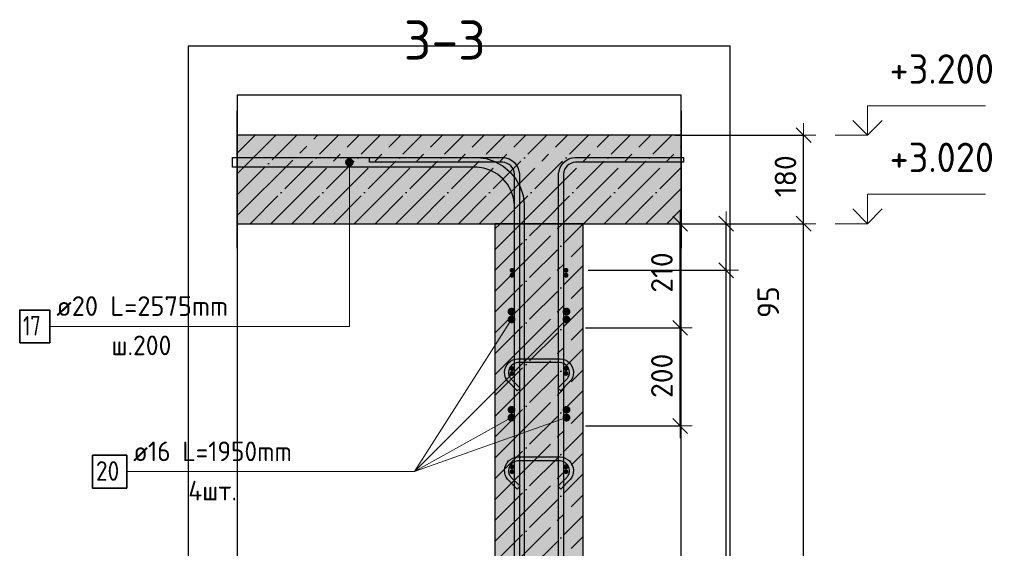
# Model space of a CAD drawing. Header units: millimetres. Extents: x -17997 to 37135, y 45383 to 72408.
# Tile 46 of 67: x 32871 to 34876, y 50075 to 51151. Entities that reach past the tile are written whole.
import ezdxf

# ---------------------------------------------------------------- set-up
doc = ezdxf.new("R2010")
doc.units = ezdxf.units.MM
doc.header["$PDMODE"] = 65
doc.linetypes.add('______11', pattern=[100, 80, -10, 0, -10])
doc.linetypes.add('______5', pattern=[220, 160, -20, 20, -20])
for name, color, linetype, lineweight in [('Standard', 7, 'Continuous', 25), ('Арм.стержн. Арматура края', 96, 'Continuous', 35), ('Арм.стержн. вертикальными 1', 22, 'Continuous', 35), ('Арм.стержн.горизонт. 1', 180, 'Continuous', 35), ('Арм.стержн.горизонт. 2', 202, 'Continuous', 35), ('Высотная отметки_ общее', 7, 'Continuous', 13), ('Размерная линия_ общее', 7, 'Continuous', 13)]:
    doc.layers.add(name, color=color, linetype=linetype, lineweight=lineweight)
doc.layers.add('Арм.стержн. вертикальными 2', color=7, linetype='Continuous', lineweight=35, true_color=0x006e00)
doc.layers.add('Арм.стержн.Стяжки', color=7, linetype='Continuous', lineweight=35, true_color=0x501e0f)
doc.styles.add('ISOCPEUR', font='ISOCPEUR')
doc.dimstyles.new('DIMSTYLE_3', dxfattribs={"dimtxt": 44, "dimasz": 50, "dimexe": 0, "dimexo": 0, "dimgap": 22, "dimtad": 2, "dimdec": 0, "dimrnd": 5, "dimzin": 12, "dimdsep": 46, "dimtxsty": 'ISOCPEUR', "dimblk1": 'ALL_ML_STRICH', "dimblk2": 'ALL_ML_STRICH', "dimsah": 1, "dimcen": 0, "dimclrd": 7, "dimclre": 256, "dimclrt": 7, "dimadec": 0, "dimazin": 0, "dimtfac": 1, "dimtdec": 0, "dimtix": 1, "dimtmove": 2, "dimatfit": 3, "dimfxl": 0, "dimtzin": 0, "dimlwd": 0, "dimlwe": -3, "dimarcsym": 0})
doc.dimstyles.new('DIMSTYLE_9', dxfattribs={"dimtxt": 44, "dimasz": 50, "dimexe": 0, "dimexo": 0, "dimgap": 22, "dimtad": 0, "dimdec": 0, "dimrnd": 5, "dimzin": 12, "dimdsep": 46, "dimtxsty": 'ISOCPEUR', "dimblk1": 'ALL_ML_STRICH', "dimblk2": 'ALL_ML_STRICH', "dimsah": 1, "dimcen": 0, "dimclrd": 7, "dimclre": 256, "dimclrt": 7, "dimadec": 0, "dimazin": 0, "dimtfac": 1, "dimtdec": 0, "dimtix": 1, "dimtmove": 2, "dimatfit": 3, "dimfxl": 0, "dimtzin": 0, "dimlwd": 0, "dimlwe": -3, "dimarcsym": 0})

# ---------------------------------------------------------------- blocks, each defined once
blk = doc.blocks.new('ALL_ML_STRICH')
at = {"color": 0, "linetype": 'ByBlock', "lineweight": -2}
for p, q in [((0, -0.5), (0, 0.5)), ((-1, 0), (0.5, 0)), ((-0.3, -0.3), (0.3, 0.3))]:
    blk.add_line(p, q, dxfattribs=at)
blk = doc.blocks.new('*D101')
at = {"layer": 'DEFPOINTS', "color": 7, "linetype": 'Continuous', "lineweight": 13, "transparency": 33554687}
for p in [(34184.9, 50736), (34062.9, 47546), (34466.9, 47546)]:
    blk.add_point(p, dxfattribs=at)
at = {"layer": 'Размерная линия_ общее', "color": 253, "linetype": 'Continuous', "lineweight": -2, "true_color": 0xa0a0a0, "transparency": 33554687}
for p, q in [((34204.9, 50736), (34466.9, 50736)), ((34082.9, 47546), (34466.9, 47546))]:
    blk.add_line(p, q, dxfattribs=at)
at = {"layer": 'Размерная линия_ общее', "color": 7, "linetype": 'Continuous', "lineweight": -2, "transparency": 33554687}
blk.add_line((34466.9, 47546), (34466.9, 50736), dxfattribs=at)
at = {"layer": 'Размерная линия_ общее', "color": 7, "linetype": 'Continuous', "lineweight": 13, "transparency": 33554687, "xscale": 50, "yscale": 50, "zscale": 50}
for p, rotation in [((34466.9, 50736), 90), ((34466.9, 47546), 270)]:
    blk.add_blockref('ALL_ML_STRICH', p, dxfattribs=dict(at, rotation=rotation))
at = {"layer": 'Размерная линия_ общее', "color": 7, "linetype": 'Continuous', "lineweight": 13, "transparency": 33554687, "insert": (34429.9, 49147.6), "char_height": 44, "width": 176, "attachment_point": 5, "rotation": 90, "style": 'ISOCPEUR'}
blk.add_mtext('\\A1;{3190}', dxfattribs=at)
blk = doc.blocks.new('*D102')
at = {"layer": 'DEFPOINTS', "color": 7, "linetype": 'Continuous', "lineweight": 13, "transparency": 33554687}
for p in [(34184.9, 50916), (34184.9, 50736), (34466.9, 50736)]:
    blk.add_point(p, dxfattribs=at)
at = {"layer": 'Размерная линия_ общее', "color": 253, "linetype": 'Continuous', "lineweight": -2, "true_color": 0xa0a0a0, "transparency": 33554687}
for p, q in [((34204.9, 50916), (34466.9, 50916)), ((34204.9, 50736), (34466.9, 50736))]:
    blk.add_line(p, q, dxfattribs=at)
at = {"layer": 'Размерная линия_ общее', "color": 7, "linetype": 'Continuous', "lineweight": -2, "transparency": 33554687}
blk.add_line((34466.9, 50736), (34466.9, 50916), dxfattribs=at)
at = {"layer": 'Размерная линия_ общее', "color": 7, "linetype": 'Continuous', "lineweight": 13, "transparency": 33554687, "xscale": 50, "yscale": 50, "zscale": 50}
for p, rotation in [((34466.9, 50916), 90), ((34466.9, 50736), 270)]:
    blk.add_blockref('ALL_ML_STRICH', p, dxfattribs=dict(at, rotation=rotation))
at = {"layer": 'Размерная линия_ общее', "color": 7, "linetype": 'Continuous', "lineweight": 13, "transparency": 33554687, "insert": (34429.9, 50832.6), "char_height": 44, "width": 132, "attachment_point": 5, "rotation": 90, "style": 'ISOCPEUR'}
blk.add_mtext('\\A1;{180}', dxfattribs=at)
blk = doc.blocks.new('COMPLEX_ELEVATIONDIM_6')
at = {"layer": 'Высотная отметки_ общее', "color": 7, "linetype": 'Continuous', "lineweight": 13, "transparency": 33554687}
for p, q in [((34596.9, 50916), (34596.9, 50976)), ((34596.9, 50976), (34836.9, 50976)), ((34596.9, 50916), (34566.9, 50946)), ((34596.9, 50916), (34626.9, 50946)), ((34596.9, 50916), (34530.8, 50916)), ((34596.9, 50916), (34596.9, 50916)), ((34596.9, 50916), (34596.9, 50916)), ((34596.9, 50916), (34596.9, 50916)), ((34596.9, 50916), (34596.9, 50916)), ((34596.9, 50736), (34596.9, 50796)), ((34596.9, 50796), (34836.9, 50796)), ((34596.9, 50736), (34566.9, 50766)), ((34596.9, 50736), (34626.9, 50766)), ((34596.9, 50736), (34530.8, 50736)), ((34596.9, 50736), (34596.9, 50736)), ((34596.9, 50736), (34596.9, 50736)), ((34596.9, 50736), (34596.9, 50736)), ((34596.9, 50736), (34596.9, 50736))]:
    blk.add_line(p, q, dxfattribs=at)
at = {"layer": 'Высотная отметки_ общее', "color": 7, "linetype": 'Continuous', "lineweight": 13, "transparency": 33554687, "char_height": 60, "width": 256.287, "attachment_point": 7, "style": 'ISOCPEUR'}
for s, insert in [('\\W0.95;+3.200', (34641.9, 51021)), ('\\W0.95;+3.020', (34641.9, 50841))]:
    blk.add_mtext(s, dxfattribs=dict(at, insert=insert))
blk = doc.blocks.new('*D104')
at = {"layer": 'DEFPOINTS', "color": 7, "linetype": 'Continuous', "lineweight": 13, "transparency": 33554687}
for p in [(34003, 50524), (34003, 50324), (34215.2, 50324)]:
    blk.add_point(p, dxfattribs=at)
at = {"layer": 'Размерная линия_ общее', "color": 253, "linetype": 'Continuous', "lineweight": -2, "true_color": 0xa0a0a0, "transparency": 33554687}
for p, q in [((34023, 50524), (34215.2, 50524)), ((34023, 50324), (34215.2, 50324))]:
    blk.add_line(p, q, dxfattribs=at)
at = {"layer": 'Размерная линия_ общее', "color": 7, "linetype": 'Continuous', "lineweight": -2, "transparency": 33554687}
blk.add_line((34215.2, 50324), (34215.2, 50524), dxfattribs=at)
at = {"layer": 'Размерная линия_ общее', "color": 7, "linetype": 'Continuous', "lineweight": 13, "transparency": 33554687, "xscale": 50, "yscale": 50, "zscale": 50}
for p, rotation in [((34215.2, 50524), 90), ((34215.2, 50324), 270)]:
    blk.add_blockref('ALL_ML_STRICH', p, dxfattribs=dict(at, rotation=rotation))
at = {"layer": 'Размерная линия_ общее', "color": 7, "linetype": 'Continuous', "lineweight": 13, "transparency": 33554687, "insert": (34178.2, 50426.2), "char_height": 44, "width": 132, "attachment_point": 5, "rotation": 90, "style": 'ISOCPEUR'}
blk.add_mtext('\\A1;{200}', dxfattribs=at)
blk = doc.blocks.new('*D105')
at = {"layer": 'DEFPOINTS', "color": 7, "linetype": 'Continuous', "lineweight": 13, "transparency": 33554687}
for p in [(34038, 50736), (34003, 50524), (34215.2, 50524)]:
    blk.add_point(p, dxfattribs=at)
at = {"layer": 'Размерная линия_ общее', "color": 253, "linetype": 'Continuous', "lineweight": -2, "true_color": 0xa0a0a0, "transparency": 33554687}
for p, q in [((34058, 50736), (34215.2, 50736)), ((34023, 50524), (34215.2, 50524))]:
    blk.add_line(p, q, dxfattribs=at)
at = {"layer": 'Размерная линия_ общее', "color": 7, "linetype": 'Continuous', "lineweight": -2, "transparency": 33554687}
blk.add_line((34215.2, 50524), (34215.2, 50736), dxfattribs=at)
at = {"layer": 'Размерная линия_ общее', "color": 7, "linetype": 'Continuous', "lineweight": 13, "transparency": 33554687, "xscale": 50, "yscale": 50, "zscale": 50}
for p, rotation in [((34215.2, 50736), 90), ((34215.2, 50524), 270)]:
    blk.add_blockref('ALL_ML_STRICH', p, dxfattribs=dict(at, rotation=rotation))
at = {"layer": 'Размерная линия_ общее', "color": 7, "linetype": 'Continuous', "lineweight": 13, "transparency": 33554687, "insert": (34178.2, 50636.6), "char_height": 44, "width": 132, "attachment_point": 5, "rotation": 90, "style": 'ISOCPEUR'}
blk.add_mtext('\\A1;{210}', dxfattribs=at)
blk = doc.blocks.new('*D113')
at = {"layer": 'DEFPOINTS', "color": 7, "linetype": 'Continuous', "lineweight": 13, "transparency": 33554687}
for p in [(34007.9, 50641), (34007.9, 47641), (34309.1, 47641)]:
    blk.add_point(p, dxfattribs=at)
at = {"layer": 'Размерная линия_ общее', "color": 253, "linetype": 'Continuous', "lineweight": -2, "true_color": 0xa0a0a0, "transparency": 33554687}
for p, q in [((34027.9, 50641), (34309.1, 50641)), ((34027.9, 47641), (34309.1, 47641))]:
    blk.add_line(p, q, dxfattribs=at)
at = {"layer": 'Размерная линия_ общее', "color": 7, "linetype": 'Continuous', "lineweight": -2, "transparency": 33554687}
blk.add_line((34309.1, 47641), (34309.1, 50641), dxfattribs=at)
at = {"layer": 'Размерная линия_ общее', "color": 7, "linetype": 'Continuous', "lineweight": 13, "transparency": 33554687, "xscale": 50, "yscale": 50, "zscale": 50}
for p, rotation in [((34309.1, 50641), 90), ((34309.1, 47641), 270)]:
    blk.add_blockref('ALL_ML_STRICH', p, dxfattribs=dict(at, rotation=rotation))
at = {"layer": 'Размерная линия_ общее', "color": 7, "linetype": 'Continuous', "lineweight": 13, "transparency": 33554687, "insert": (34250.1, 48993), "char_height": 44, "width": 2.2, "attachment_point": 1, "rotation": 90, "line_spacing_factor": 0.60241, "style": 'ISOCPEUR'}
blk.add_mtext('\\W0.91;15х200=3000', dxfattribs=at)
blk = doc.blocks.new('*D114')
at = {"layer": 'DEFPOINTS', "color": 7, "linetype": 'Continuous', "lineweight": 13, "transparency": 33554687}
for p in [(34042.9, 50736), (34007.9, 50641), (34309.1, 50641)]:
    blk.add_point(p, dxfattribs=at)
at = {"layer": 'Размерная линия_ общее', "color": 253, "linetype": 'Continuous', "lineweight": -2, "true_color": 0xa0a0a0, "transparency": 33554687}
for p, q in [((34062.9, 50736), (34309.1, 50736)), ((34027.9, 50641), (34309.1, 50641))]:
    blk.add_line(p, q, dxfattribs=at)
at = {"layer": 'Размерная линия_ общее', "color": 7, "linetype": 'Continuous', "lineweight": -2, "transparency": 33554687}
blk.add_line((34309.1, 50641), (34309.1, 50736), dxfattribs=at)
at = {"layer": 'Размерная линия_ общее', "color": 7, "linetype": 'Continuous', "lineweight": 13, "transparency": 33554687, "xscale": 50, "yscale": 50, "zscale": 50}
for p, rotation in [((34309.1, 50736), 90), ((34309.1, 50641), 270)]:
    blk.add_blockref('ALL_ML_STRICH', p, dxfattribs=dict(at, rotation=rotation))
at = {"layer": 'Размерная линия_ общее', "color": 7, "linetype": 'Continuous', "lineweight": 13, "transparency": 33554687, "insert": (34394.9, 50576.2), "char_height": 44, "width": 88, "attachment_point": 5, "rotation": 90, "style": 'ISOCPEUR'}
blk.add_mtext('\\A1;{95}', dxfattribs=at)

msp = doc.modelspace()

# ---------------------------------------------------------------- hatches: boundary and pattern name
at = {"linetype": 'Continuous', "lineweight": -3, "transparency": 33554687}
msp.add_hatch(color=7, dxfattribs=at).paths.add_polyline_path([(33313.7, 50916), (33313.7, 50736), (34217.5, 50736), (34217.5, 50916)])
at = {"layer": 'Standard', "linetype": 'Continuous', "lineweight": -3, "transparency": 33554687}
msp.add_hatch(color=7, dxfattribs=at).paths.add_polyline_path([(34018, 50736), (33838, 50736), (33838, 47546), (34018, 47546)])
at = {"layer": 'Арм.стержн. Арматура края', "linetype": 'Continuous', "lineweight": 50, "transparency": 33554687}
for points in [[(33878, 50631), (33877.6, 50632.9), (33876.5, 50634.5), (33874.9, 50635.6), (33873, 50636), (33871.1, 50635.6), (33869.5, 50634.5), (33868.4, 50632.9), (33868, 50631), (33868.4, 50629), (33869.5, 50627.4), (33871.1, 50626.3), (33873, 50626), (33874.9, 50626.3), (33876.5, 50627.4), (33877.6, 50629)], [(33988, 50631), (33987.6, 50632.9), (33986.5, 50634.5), (33984.9, 50635.6), (33983, 50636), (33981.1, 50635.6), (33979.5, 50634.5), (33978.4, 50632.9), (33978, 50631), (33978.4, 50629), (33979.5, 50627.4), (33981.1, 50626.3), (33983, 50626), (33984.9, 50626.3), (33986.5, 50627.4), (33987.6, 50629)], [(33878, 50431), (33877.6, 50432.9), (33876.5, 50434.5), (33874.9, 50435.6), (33873, 50436), (33871.1, 50435.6), (33869.5, 50434.5), (33868.4, 50432.9), (33868, 50431), (33868.4, 50429), (33869.5, 50427.4), (33871.1, 50426.3), (33873, 50426), (33874.9, 50426.3), (33876.5, 50427.4), (33877.6, 50429)], [(33988, 50431), (33987.6, 50432.9), (33986.5, 50434.5), (33984.9, 50435.6), (33983, 50436), (33981.1, 50435.6), (33979.5, 50434.5), (33978.4, 50432.9), (33978, 50431), (33978.4, 50429), (33979.5, 50427.4), (33981.1, 50426.3), (33983, 50426), (33984.9, 50426.3), (33986.5, 50427.4), (33987.6, 50429)], [(33878, 50231), (33877.6, 50232.9), (33876.5, 50234.5), (33874.9, 50235.6), (33873, 50236), (33871.1, 50235.6), (33869.5, 50234.5), (33868.4, 50232.9), (33868, 50231), (33868.4, 50229), (33869.5, 50227.4), (33871.1, 50226.3), (33873, 50226), (33874.9, 50226.3), (33876.5, 50227.4), (33877.6, 50229)], [(33988, 50231), (33987.6, 50232.9), (33986.5, 50234.5), (33984.9, 50235.6), (33983, 50236), (33981.1, 50235.6), (33979.5, 50234.5), (33978.4, 50232.9), (33978, 50231), (33978.4, 50229), (33979.5, 50227.4), (33981.1, 50226.3), (33983, 50226), (33984.9, 50226.3), (33986.5, 50227.4), (33987.6, 50229)]]:
    msp.add_hatch(color=4, dxfattribs=at).paths.add_polyline_path(points)
at = {"layer": 'Арм.стержн. вертикальными 2', "linetype": 'Continuous', "lineweight": 13, "transparency": 33554687}
for points in [[(33535.4, 50864.7), (33548.3, 50864.7), (33545.6, 50867.4)], [(33535.4, 50864.7), (33545.6, 50867.4), (33538.1, 50867.4)], [(33538.1, 50867.4), (33545.6, 50867.4), (33541.8, 50868.5)], [(33534.3, 50861), (33549.3, 50861), (33548.3, 50864.7)], [(33534.3, 50861), (33548.3, 50864.7), (33535.4, 50864.7)], [(33535.4, 50857.2), (33549.3, 50861), (33534.3, 50861)], [(33535.4, 50857.2), (33548.3, 50857.2), (33549.3, 50861)], [(33538.1, 50854.5), (33548.3, 50857.2), (33535.4, 50857.2)], [(33538.1, 50854.5), (33545.6, 50854.5), (33548.3, 50857.2)], [(33545.6, 50854.5), (33538.1, 50854.5), (33541.8, 50853.5)]]:
    msp.add_hatch(color=7, dxfattribs=at).paths.add_polyline_path(points)
at = {"layer": 'Арм.стержн.горизонт. 1', "linetype": 'Continuous', "lineweight": 50, "transparency": 33554687}
for points in [[(33878, 50641), (33877.6, 50642.9), (33876.5, 50644.5), (33874.9, 50645.6), (33873, 50646), (33871.1, 50645.6), (33869.5, 50644.5), (33868.4, 50642.9), (33868, 50641), (33868.4, 50639), (33869.5, 50637.4), (33871.1, 50636.3), (33873, 50636), (33874.9, 50636.3), (33876.5, 50637.4), (33877.6, 50639)], [(33988, 50641), (33987.6, 50642.9), (33986.5, 50644.5), (33984.9, 50645.6), (33983, 50646), (33981.1, 50645.6), (33979.5, 50644.5), (33978.4, 50642.9), (33978, 50641), (33978.4, 50639), (33979.5, 50637.4), (33981.1, 50636.3), (33983, 50636), (33984.9, 50636.3), (33986.5, 50637.4), (33987.6, 50639)], [(33878, 50441), (33877.6, 50442.9), (33876.5, 50444.5), (33874.9, 50445.6), (33873, 50446), (33871.1, 50445.6), (33869.5, 50444.5), (33868.4, 50442.9), (33868, 50441), (33868.4, 50439), (33869.5, 50437.4), (33871.1, 50436.3), (33873, 50436), (33874.9, 50436.3), (33876.5, 50437.4), (33877.6, 50439)], [(33988, 50441), (33987.6, 50442.9), (33986.5, 50444.5), (33984.9, 50445.6), (33983, 50446), (33981.1, 50445.6), (33979.5, 50444.5), (33978.4, 50442.9), (33978, 50441), (33978.4, 50439), (33979.5, 50437.4), (33981.1, 50436.3), (33983, 50436), (33984.9, 50436.3), (33986.5, 50437.4), (33987.6, 50439)], [(33878, 50241), (33877.6, 50242.9), (33876.5, 50244.5), (33874.9, 50245.6), (33873, 50246), (33871.1, 50245.6), (33869.5, 50244.5), (33868.4, 50242.9), (33868, 50241), (33868.4, 50239), (33869.5, 50237.4), (33871.1, 50236.3), (33873, 50236), (33874.9, 50236.3), (33876.5, 50237.4), (33877.6, 50239)], [(33988, 50241), (33987.6, 50242.9), (33986.5, 50244.5), (33984.9, 50245.6), (33983, 50246), (33981.1, 50245.6), (33979.5, 50244.5), (33978.4, 50242.9), (33978, 50241), (33978.4, 50239), (33979.5, 50237.4), (33981.1, 50236.3), (33983, 50236), (33984.9, 50236.3), (33986.5, 50237.4), (33987.6, 50239)]]:
    msp.add_hatch(color=4, dxfattribs=at).paths.add_polyline_path(points)
at = {"layer": 'Арм.стержн.горизонт. 2', "linetype": 'Continuous', "lineweight": 50, "transparency": 33554687}
for points in [[(33880, 50557), (33879.4, 50560), (33877.6, 50562.6), (33875.1, 50564.3), (33872, 50565), (33868.9, 50564.3), (33866.3, 50562.6), (33864.6, 50560), (33864, 50557), (33864.6, 50553.9), (33866.3, 50551.3), (33868.9, 50549.6), (33872, 50549), (33875.1, 50549.6), (33877.6, 50551.3), (33879.4, 50553.9)], [(33880, 50541), (33879.4, 50544), (33877.6, 50546.6), (33875.1, 50548.3), (33872, 50549), (33868.9, 50548.3), (33866.3, 50546.6), (33864.6, 50544), (33864, 50541), (33864.6, 50537.9), (33866.3, 50535.3), (33868.9, 50533.6), (33872, 50533), (33875.1, 50533.6), (33877.6, 50535.3), (33879.4, 50537.9)], [(33992, 50557), (33991.4, 50560), (33989.6, 50562.6), (33987.1, 50564.3), (33984, 50565), (33980.9, 50564.3), (33978.3, 50562.6), (33976.6, 50560), (33976, 50557), (33976.6, 50553.9), (33978.3, 50551.3), (33980.9, 50549.6), (33984, 50549), (33987.1, 50549.6), (33989.6, 50551.3), (33991.4, 50553.9)], [(33992, 50541), (33991.4, 50544), (33989.6, 50546.6), (33987.1, 50548.3), (33984, 50549), (33980.9, 50548.3), (33978.3, 50546.6), (33976.6, 50544), (33976, 50541), (33976.6, 50537.9), (33978.3, 50535.3), (33980.9, 50533.6), (33984, 50533), (33987.1, 50533.6), (33989.6, 50535.3), (33991.4, 50537.9)], [(33880, 50357), (33879.4, 50360), (33877.6, 50362.6), (33875.1, 50364.3), (33872, 50365), (33868.9, 50364.3), (33866.3, 50362.6), (33864.6, 50360), (33864, 50357), (33864.6, 50353.9), (33866.3, 50351.3), (33868.9, 50349.6), (33872, 50349), (33875.1, 50349.6), (33877.6, 50351.3), (33879.4, 50353.9)], [(33880, 50341), (33879.4, 50344), (33877.6, 50346.6), (33875.1, 50348.3), (33872, 50349), (33868.9, 50348.3), (33866.3, 50346.6), (33864.6, 50344), (33864, 50341), (33864.6, 50337.9), (33866.3, 50335.3), (33868.9, 50333.6), (33872, 50333), (33875.1, 50333.6), (33877.6, 50335.3), (33879.4, 50337.9)], [(33992, 50357), (33991.4, 50360), (33989.6, 50362.6), (33987.1, 50364.3), (33984, 50365), (33980.9, 50364.3), (33978.3, 50362.6), (33976.6, 50360), (33976, 50357), (33976.6, 50353.9), (33978.3, 50351.3), (33980.9, 50349.6), (33984, 50349), (33987.1, 50349.6), (33989.6, 50351.3), (33991.4, 50353.9)], [(33992, 50341), (33991.4, 50344), (33989.6, 50346.6), (33987.1, 50348.3), (33984, 50349), (33980.9, 50348.3), (33978.3, 50346.6), (33976.6, 50344), (33976, 50341), (33976.6, 50337.9), (33978.3, 50335.3), (33980.9, 50333.6), (33984, 50333), (33987.1, 50333.6), (33989.6, 50335.3), (33991.4, 50337.9)]]:
    msp.add_hatch(color=7, dxfattribs=at).paths.add_polyline_path(points)

# ---------------------------------------------------------------- linework, layer by layer
at = {"color": 7, "linetype": 'Continuous', "lineweight": 25, "transparency": 33554687}
for p, q in [((33313.7, 50686), (33313.7, 50966)), ((34217.5, 50966), (34217.5, 50686)), ((34217.5, 50916), (33313.7, 50916)), ((33313.7, 50736), (33838, 50736)), ((33838, 50736), (34018, 50736)), ((34018, 50736), (34217.5, 50736))]:
    msp.add_line(p, q, dxfattribs=at)
at = {"color": 7, "linetype": '______11', "lineweight": -3, "transparency": 33554687}
for p, q in [((33313.7, 50879.8), (33349.8, 50916)), ((33313.7, 50795), (33434.7, 50916)), ((33339.5, 50736), (33519.5, 50916)), ((33424.4, 50736), (33604.4, 50916)), ((33509.3, 50736), (33689.3, 50916)), ((33594.1, 50736), (33774.1, 50916)), ((33679, 50736), (33859, 50916)), ((33763.8, 50736), (33943.8, 50916)), ((33848.7, 50736), (34028.7, 50916)), ((33933.5, 50736), (34113.5, 50916)), ((34018.4, 50736), (34198.4, 50916)), ((34103.2, 50736), (34217.5, 50850.2)), ((34188.1, 50736), (34217.5, 50765.4))]:
    msp.add_line(p, q, dxfattribs=at)
at = {"color": 7, "linetype": '______5', "lineweight": -3, "transparency": 33554687}
for p, q in [((33313.7, 50837.4), (33392.3, 50916)), ((33313.7, 50752.5), (33477.1, 50916)), ((33382, 50736), (33562, 50916)), ((33466.8, 50736), (33646.8, 50916)), ((33551.7, 50736), (33731.7, 50916)), ((33636.5, 50736), (33816.5, 50916)), ((33721.4, 50736), (33901.4, 50916)), ((33806.2, 50736), (33986.2, 50916)), ((33891.1, 50736), (34071.1, 50916)), ((33975.9, 50736), (34155.9, 50916)), ((34060.8, 50736), (34217.5, 50892.6)), ((34145.6, 50736), (34217.5, 50807.8))]:
    msp.add_line(p, q, dxfattribs=at)
at = {"layer": 'Standard', "color": 52, "linetype": 'Continuous', "lineweight": -3, "transparency": 33554687}
for p, q in [((33313.7, 50997.7), (33313.7, 47504.4)), ((34217.5, 50997.7), (33313.7, 50997.7)), ((33313.7, 50997.7), (33313.7, 47504.4)), ((34217.5, 50997.7), (33313.7, 50997.7)), ((34217.5, 47504.4), (34217.5, 50997.7)), ((34217.5, 47504.4), (34217.5, 50997.7))]:
    msp.add_line(p, q, dxfattribs=at)
at = {"layer": 'Standard', "color": 7, "linetype": '______11', "lineweight": -3, "transparency": 33554687}
for p, q in [((33838, 50640.4), (33933.5, 50736)), ((33838, 50725.3), (33848.7, 50736)), ((33838, 50555.6), (34018, 50735.6)), ((33838, 50470.7), (34018, 50650.7)), ((33838, 50385.9), (34018, 50565.9)), ((33838, 50301), (34018, 50481)), ((33838, 50216.1), (34018, 50396.1)), ((33838, 50131.3), (34018, 50311.3)), ((33838, 50046.4), (34018, 50226.4)), ((33838, 49961.6), (34018, 50141.6))]:
    msp.add_line(p, q, dxfattribs=at)
at = {"layer": 'Standard', "color": 7, "linetype": '______5', "lineweight": -3, "transparency": 33554687}
for p, q in [((33838, 50598), (33975.9, 50736)), ((33838, 50682.8), (33891.1, 50736)), ((33838, 50513.1), (34018, 50693.1)), ((33838, 50428.3), (34018, 50608.3)), ((33838, 50343.4), (34018, 50523.4)), ((33838, 50258.6), (34018, 50438.6)), ((33838, 50173.7), (34018, 50353.7)), ((33838, 50088.9), (34018, 50268.9)), ((33838, 50004), (34018, 50184)), ((33838, 49919.2), (34018, 50099.2))]:
    msp.add_line(p, q, dxfattribs=at)
at = {"layer": 'Standard', "color": 7, "linetype": 'Continuous', "lineweight": 25, "transparency": 33554687}
for p, q in [((34018, 50736), (33838, 50736)), ((33838, 50736), (33838, 47546)), ((34018, 47546), (34018, 50736))]:
    msp.add_line(p, q, dxfattribs=at)
msp.add_lwpolyline([(33213.7, 47404.4), (34317.5, 47404.4), (34317.5, 51097.7), (33213.7, 51097.7), (33213.7, 47404.4)], dxfattribs=at)
at = {"layer": 'Арм.стержн. вертикальными 1', "color": 4, "linetype": 'Continuous', "lineweight": 25, "transparency": 33554687}
for points in [[(33878, 47546), (33878, 50836.9), (33877.4, 50841.4), (33875.9, 50846), (33873.5, 50850.2), (33870.7, 50853.6), (33867.2, 50856.5), (33863, 50858.8), (33858.5, 50860.3), (33854, 50861), (33583, 50861), (33583, 50871), (33854.6, 50871), (33860.7, 50870.1), (33867.1, 50868), (33872.9, 50864.7), (33877.8, 50860.7), (33881.8, 50855.9), (33885, 50850.1), (33887.1, 50843.7), (33888, 50837.6), (33888, 47546), (33878, 47546)], [(33878, 47546), (33878, 50836.9), (33877.4, 50841.4), (33875.9, 50846), (33873.5, 50850.2), (33870.7, 50853.6), (33867.2, 50856.5), (33863, 50858.8), (33858.5, 50860.3), (33854, 50861), (33583, 50861), (33583, 50871), (33854.6, 50871), (33860.7, 50870.1), (33867.1, 50868), (33872.9, 50864.7), (33877.8, 50860.7), (33881.8, 50855.9), (33885, 50850.1), (33887.1, 50843.7), (33888, 50837.6), (33888, 47546), (33878, 47546)], [(33968, 47546), (33968, 50837.6), (33968.8, 50843.7), (33970.9, 50850.1), (33974.2, 50855.9), (33978.2, 50860.7), (33983, 50864.7), (33988.9, 50868), (33995.2, 50870.1), (34001.3, 50871), (34222.5, 50871), (34222.5, 50861), (34002, 50861), (33997.5, 50860.3), (33992.9, 50858.8), (33988.7, 50856.5), (33985.3, 50853.6), (33982.5, 50850.2), (33980.1, 50846), (33978.6, 50841.4), (33978, 50836.9), (33978, 47546), (33968, 47546)], [(33968, 47546), (33968, 50837.6), (33968.8, 50843.7), (33970.9, 50850.1), (33974.2, 50855.9), (33978.2, 50860.7), (33983, 50864.7), (33988.9, 50868), (33995.2, 50870.1), (34001.3, 50871), (34222.5, 50871), (34222.5, 50861), (34002, 50861), (33997.5, 50860.3), (33992.9, 50858.8), (33988.7, 50856.5), (33985.3, 50853.6), (33982.5, 50850.2), (33980.1, 50846), (33978.6, 50841.4), (33978, 50836.9), (33978, 47546), (33968, 47546)]]:
    msp.add_lwpolyline(points, dxfattribs=at)
at = {"layer": 'Арм.стержн. вертикальными 2', "color": 7, "linetype": 'Continuous', "lineweight": 13, "transparency": 33554687}
for p, q in [((33541.8, 50868.5), (33541.8, 50868.5)), ((33534.3, 50861), (33534.3, 50861)), ((33541.8, 50526.9), (33541.8, 50861)), ((33541.8, 50853.5), (33541.8, 50853.5)), ((33549.3, 50861), (33549.3, 50861)), ((32931.8, 50526.9), (33541.8, 50526.9))]:
    msp.add_line(p, q, dxfattribs=at)
at = {"layer": 'Арм.стержн. вертикальными 2', "color": 7, "linetype": 'Continuous', "lineweight": 25, "transparency": 33554687}
msp.add_lwpolyline([(33878, 49061), (33878, 50774.2), (33876, 50788.5), (33871.2, 50803.2), (33863.7, 50816.6), (33854.5, 50827.5), (33843.6, 50836.6), (33830.2, 50844.1), (33815.6, 50849), (33801.2, 50851), (33303.7, 50851), (33303.7, 50871), (33802.6, 50871), (33820.1, 50868.5), (33838.3, 50862.5), (33855, 50853.2), (33868.7, 50841.7), (33880.2, 50828), (33889.6, 50811.2), (33895.6, 50793.1), (33898, 50775.6), (33898, 49061), (33878, 49061)], dxfattribs=at)
msp.add_lwpolyline([(33878, 49061), (33878, 50774.2), (33876, 50788.5), (33871.2, 50803.2), (33863.7, 50816.6), (33854.5, 50827.5), (33843.6, 50836.6), (33830.2, 50844.1), (33815.6, 50849), (33801.2, 50851), (33303.7, 50851), (33303.7, 50871), (33802.6, 50871), (33820.1, 50868.5), (33838.3, 50862.5), (33855, 50853.2), (33868.7, 50841.7), (33880.2, 50828), (33889.6, 50811.2), (33895.6, 50793.1), (33898, 50775.6), (33898, 49061), (33878, 49061)], dxfattribs=at)
at = {"layer": 'Арм.стержн. вертикальными 2', "color": 7, "linetype": 'Continuous', "lineweight": 35, "transparency": 33554687}
msp.add_lwpolyline([(32870.5, 50493.6), (32931.8, 50493.6), (32931.8, 50560.2), (32870.5, 50560.2), (32870.5, 50493.6)], dxfattribs=at)
at = {"layer": 'Арм.стержн. вертикальными 2', "color": 7, "linetype": 'Continuous', "lineweight": 13, "transparency": 33554687}
msp.add_circle((33541.8, 50861), 7.5, dxfattribs=at)
at = {"layer": 'Арм.стержн.горизонт. 1', "color": 52, "linetype": 'Continuous', "lineweight": 25, "transparency": 33554687}
for p, q in [((33838, 50736), (33838, 50736)), ((34018, 50736), (34018, 50736))]:
    msp.add_line(p, q, dxfattribs=at)
at = {"layer": 'Арм.стержн.горизонт. 2', "color": 7, "linetype": 'Continuous', "lineweight": 13, "transparency": 33554687}
for p, q in [((33674.4, 50231.1), (33872, 50541)), ((33674.4, 50231.1), (33984, 50541)), ((33674.4, 50231.1), (33872, 50341)), ((33674.4, 50231.1), (33984, 50341)), ((33088.4, 50231.1), (33674.4, 50231.1))]:
    msp.add_line(p, q, dxfattribs=at)
at = {"layer": 'Арм.стержн.горизонт. 2', "color": 7, "linetype": 'Continuous', "lineweight": 35, "transparency": 33554687}
msp.add_lwpolyline([(33019.1, 50197.7), (33088.4, 50197.7), (33088.4, 50264.4), (33019.1, 50264.4), (33019.1, 50197.7)], dxfattribs=at)
at = {"layer": 'Арм.стержн.Стяжки', "color": 40, "linetype": 'Continuous', "lineweight": 25, "transparency": 33554687}
for points in [[(33883.8, 50395.6), (33865.7, 50413.6), (33864.1, 50415.5), (33862.5, 50417.6), (33861.2, 50419.9), (33860.1, 50422.2), (33859.2, 50424.7), (33858.6, 50427.2), (33858.2, 50429.8), (33858, 50432.3), (33858, 50434.3), (33858.7, 50439.2), (33860.3, 50444.2), (33863, 50448.9), (33866.2, 50452.8), (33870, 50456), (33874.7, 50458.6), (33879.8, 50460.3), (33884.7, 50461), (33971.3, 50461), (33976.2, 50460.3), (33981.3, 50458.6), (33985.9, 50456), (33989.8, 50452.8), (33993, 50448.9), (33995.6, 50444.2), (33997.3, 50439.2), (33998, 50434.3), (33998, 50432.3), (33997.8, 50429.8), (33997.4, 50427.2), (33996.7, 50424.7), (33995.9, 50422.2), (33994.8, 50419.9), (33993.4, 50417.6), (33991.9, 50415.5), (33990.3, 50413.6), (33972.2, 50395.6), (33966.5, 50401.2), (33984.4, 50419.1), (33985.6, 50420.5), (33986.7, 50422), (33987.7, 50423.6), (33988.5, 50425.3), (33989.1, 50427), (33989.6, 50428.8), (33989.9, 50430.7), (33990, 50432.6), (33990, 50433.7), (33989.5, 50437.3), (33988.3, 50441), (33986.4, 50444.4), (33984.1, 50447.1), (33981.4, 50449.4), (33978, 50451.2), (33974.4, 50452.5), (33970.8, 50453), (33885.2, 50453), (33881.6, 50452.5), (33877.9, 50451.2), (33874.6, 50449.4), (33871.9, 50447.1), (33869.6, 50444.4), (33867.7, 50441), (33866.5, 50437.3), (33866, 50433.7), (33866, 50432.6), (33866.1, 50430.7), (33866.4, 50428.8), (33866.9, 50427), (33867.5, 50425.3), (33868.3, 50423.6), (33869.2, 50422), (33870.3, 50420.5), (33871.6, 50419.1), (33889.4, 50401.2), (33883.8, 50395.6)], [(33883.8, 50195.6), (33865.7, 50213.6), (33864.1, 50215.5), (33862.5, 50217.6), (33861.2, 50219.9), (33860.1, 50222.2), (33859.2, 50224.7), (33858.6, 50227.2), (33858.2, 50229.8), (33858, 50232.3), (33858, 50234.3), (33858.7, 50239.2), (33860.3, 50244.2), (33863, 50248.9), (33866.2, 50252.8), (33870, 50256), (33874.7, 50258.6), (33879.8, 50260.3), (33884.7, 50261), (33971.3, 50261), (33976.2, 50260.3), (33981.3, 50258.6), (33985.9, 50256), (33989.8, 50252.8), (33993, 50248.9), (33995.6, 50244.2), (33997.3, 50239.2), (33998, 50234.3), (33998, 50232.3), (33997.8, 50229.8), (33997.4, 50227.2), (33996.7, 50224.7), (33995.9, 50222.2), (33994.8, 50219.9), (33993.4, 50217.6), (33991.9, 50215.5), (33990.3, 50213.6), (33972.2, 50195.6), (33966.5, 50201.2), (33984.4, 50219.1), (33985.6, 50220.5), (33986.7, 50222), (33987.7, 50223.6), (33988.5, 50225.3), (33989.1, 50227), (33989.6, 50228.8), (33989.9, 50230.7), (33990, 50232.6), (33990, 50233.7), (33989.5, 50237.3), (33988.3, 50241), (33986.4, 50244.4), (33984.1, 50247.1), (33981.4, 50249.4), (33978, 50251.2), (33974.4, 50252.5), (33970.8, 50253), (33885.2, 50253), (33881.6, 50252.5), (33877.9, 50251.2), (33874.6, 50249.4), (33871.9, 50247.1), (33869.6, 50244.4), (33867.7, 50241), (33866.5, 50237.3), (33866, 50233.7), (33866, 50232.6), (33866.1, 50230.7), (33866.4, 50228.8), (33866.9, 50227), (33867.5, 50225.3), (33868.3, 50223.6), (33869.2, 50222), (33870.3, 50220.5), (33871.6, 50219.1), (33889.4, 50201.2), (33883.8, 50195.6)], [(33883.8, 50195.6), (33865.7, 50213.6), (33864.1, 50215.5), (33862.5, 50217.6), (33861.2, 50219.9), (33860.1, 50222.2), (33859.2, 50224.7), (33858.6, 50227.2), (33858.2, 50229.8), (33858, 50232.3), (33858, 50234.3), (33858.7, 50239.2), (33860.3, 50244.2), (33863, 50248.9), (33866.2, 50252.8), (33870, 50256), (33874.7, 50258.6), (33879.8, 50260.3), (33884.7, 50261), (33971.3, 50261), (33976.2, 50260.3), (33981.3, 50258.6), (33985.9, 50256), (33989.8, 50252.8), (33993, 50248.9), (33995.6, 50244.2), (33997.3, 50239.2), (33998, 50234.3), (33998, 50232.3), (33997.8, 50229.8), (33997.4, 50227.2), (33996.7, 50224.7), (33995.9, 50222.2), (33994.8, 50219.9), (33993.4, 50217.6), (33991.9, 50215.5), (33990.3, 50213.6), (33972.2, 50195.6), (33966.5, 50201.2), (33984.4, 50219.1), (33985.6, 50220.5), (33986.7, 50222), (33987.7, 50223.6), (33988.5, 50225.3), (33989.1, 50227), (33989.6, 50228.8), (33989.9, 50230.7), (33990, 50232.6), (33990, 50233.7), (33989.5, 50237.3), (33988.3, 50241), (33986.4, 50244.4), (33984.1, 50247.1), (33981.4, 50249.4), (33978, 50251.2), (33974.4, 50252.5), (33970.8, 50253), (33885.2, 50253), (33881.6, 50252.5), (33877.9, 50251.2), (33874.6, 50249.4), (33871.9, 50247.1), (33869.6, 50244.4), (33867.7, 50241), (33866.5, 50237.3), (33866, 50233.7), (33866, 50232.6), (33866.1, 50230.7), (33866.4, 50228.8), (33866.9, 50227), (33867.5, 50225.3), (33868.3, 50223.6), (33869.2, 50222), (33870.3, 50220.5), (33871.6, 50219.1), (33889.4, 50201.2), (33883.8, 50195.6)]]:
    msp.add_lwpolyline(points, dxfattribs=at)

# ---------------------------------------------------------------- block references
at = {"layer": 'Высотная отметки_ общее', "color": 7, "linetype": 'Continuous', "lineweight": 13, "transparency": 33554687}
msp.add_blockref('COMPLEX_ELEVATIONDIM_6', (0, 0), dxfattribs=at)

# ---------------------------------------------------------------- texts
at = {"layer": 'Standard', "color": 7, "linetype": 'Continuous', "lineweight": 13, "transparency": 33554687, "insert": (33652.7, 51110), "char_height": 80, "width": 204.522, "attachment_point": 4, "style": 'ISOCPEUR'}
msp.add_mtext('\\A1;{\\fISOCPEUR|i0|b0;\\H80.000000;\\W1.000000;\\C7;3-3}\\P', dxfattribs=at)
at = {"layer": 'Арм.стержн. вертикальными 2', "color": 7, "linetype": 'Continuous', "lineweight": 25, "transparency": 33554687, "char_height": 40, "attachment_point": 7, "style": 'ISOCPEUR'}
for s, insert, width in [('\\W0.98;ø20 L=2575mm ', (32945.2, 50548.2), 399.393), ('\\W0.75;17', (32877.2, 50508.2), 62.971), ('\\W0.95;ш.200 ', (33057.2, 50468.2), 174.933)]:
    msp.add_mtext(s, dxfattribs=dict(at, insert=insert, width=width))
at = {"layer": 'Арм.стержн.горизонт. 2', "color": 7, "linetype": 'Continuous', "lineweight": 25, "transparency": 33554687, "char_height": 40, "attachment_point": 7, "style": 'ISOCPEUR'}
for s, insert, width in [('\\W0.94;ø16 L=1950mm ', (33101.7, 50252.4), 382.615), ('\\W0.87;20', (33025.7, 50212.4), 73.442), ('\\W0.95;4шт. ', (33213.7, 50172.4), 158.877)]:
    msp.add_mtext(s, dxfattribs=dict(at, insert=insert, width=width))

# ---------------------------------------------------------------- dimensions: what is measured, and where the dimension line sits
at = {"layer": 'Размерная линия_ общее', "color": 7, "linetype": 'Continuous', "lineweight": 13, "transparency": 33554687}
for base, p1, p2, dimstyle, picture, middle in [((34466.9, 50916), (34204.9, 50736), (34204.9, 50916), 'DIMSTYLE_3', '*D102', (34429.9, 50832.6)), ((34215.2, 50736), (34023, 50524), (34058, 50736), 'DIMSTYLE_3', '*D105', (34178.2, 50636.6)), ((34309.1, 50736), (34027.9, 50641), (34062.9, 50736), 'DIMSTYLE_9', '*D114', (34394.9, 50576.2)), ((34466.9, 50736), (34082.9, 47546), (34204.9, 50736), 'DIMSTYLE_3', '*D101', (34429.9, 49147.6)), ((34215.2, 50524), (34023, 50324), (34023, 50524), 'DIMSTYLE_3', '*D104', (34178.2, 50426.2))]:
    dim = msp.add_linear_dim(base=base, p1=p1, p2=p2, angle=90, dimstyle=dimstyle, override={"dimpost": '<>', "dimclrd": 7, "dimclre": 253, "dimclrt": 7, "dimlwd": 0, "dimlwe": 65533}, dxfattribs=at)
    dim.commit()
    dim.dimension.update_dxf_attribs({"geometry": picture, "text_midpoint": middle, "dimtype": 160})
dim = msp.add_linear_dim(base=(34309.1, 50641), p1=(34027.9, 47641), p2=(34027.9, 50641), angle=90, text='\\W0.91;15х200=3000', dimstyle='DIMSTYLE_3', override={"dimpost": '<>', "dimclrd": 7, "dimclre": 253, "dimclrt": 7, "dimlwd": 0, "dimlwe": 65533}, dxfattribs=at)
dim.commit()
dim.dimension.update_dxf_attribs({"geometry": '*D113', "text_midpoint": (34287.1, 49141), "dimtype": 160})

doc.saveas('drawing.dxf')
